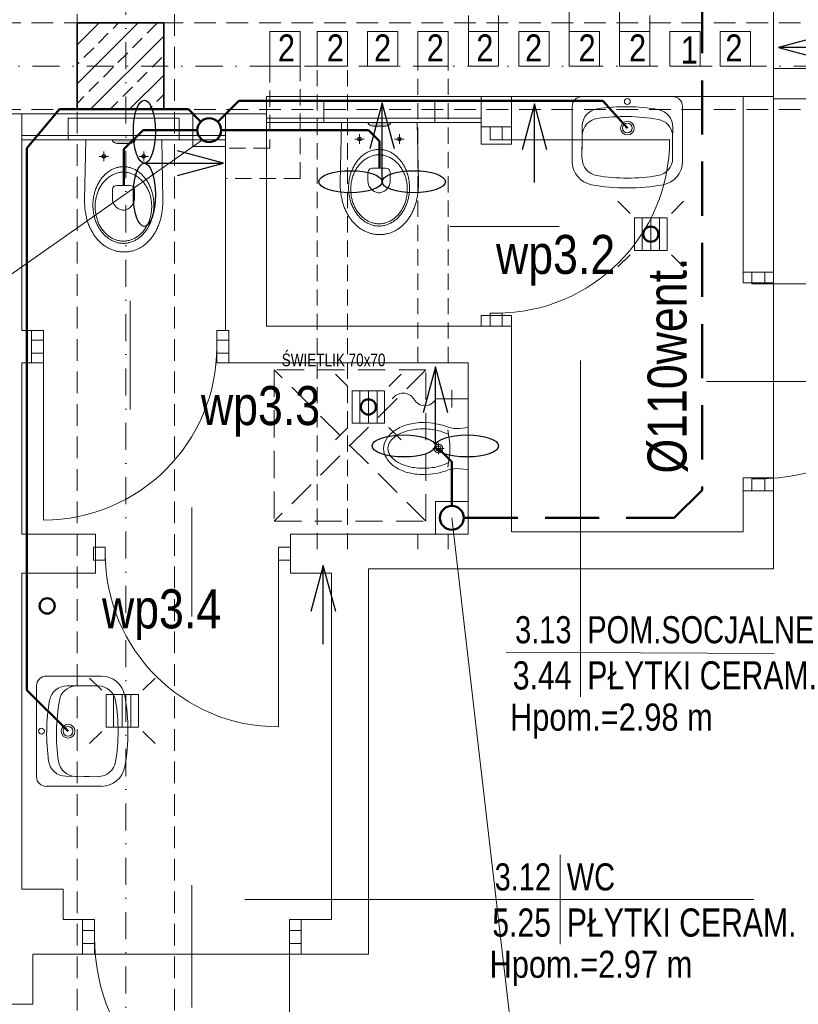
# Model space of a CAD drawing. Header units: millimetres. Extents: x -96593 to 66336, y -23969 to 7139.
# Tile 162 of 256: x -74765 to -74405, y -17389 to -16934. Entities that reach past the tile are written whole.
import ezdxf
from ezdxf.enums import TextEntityAlignment as Align

# ---------------------------------------------------------------- set-up
doc = ezdxf.new("R2010")
doc.units = ezdxf.units.MM
doc.linetypes.add('DASHDOT', pattern=[1, 0.5, -0.25, 0, -0.25])
doc.linetypes.add('DASHED', pattern=[0.75, 0.5, -0.25])
for name, color, linetype, lineweight in [('BA_drz', 7, 'Continuous', 18), ('BA_KS_ist.', 34, 'Continuous', 50), ('BA_met', 7, 'Continuous', 18), ('BA_txs', 2, 'Continuous', 18), ('Hp', 1, 'Continuous', 18), ('MM_KS_OPISY', 7, 'Continuous', 9), ('mm_WENT_graw', 200, 'Continuous', 15), ('mm_went_opis', 7, 'Continuous', 15), ('PG_KANALIZACJA', 7, 'Continuous', 18), ('PG_KONSTRUKCJA', 5, 'Continuous', 35), ('PG_OSIE', 1, 'DASHDOT', 18), ('PG_PODCIĄGI', 1, 'DASHED', 18), ('PG_SZRAF', 1, 'Continuous', 18), ('PG_WENTYLACJA', 1, 'Continuous', 18), ('PG_WIDOKOWE_CIENKIE', 1, 'Continuous', 18), ('PG_WYPOSAŻENIE', 1, 'Continuous', 18), ('PG_ŚCIANY_DZIAŁOWE', 3, 'Continuous', 18), ('PG_ŚWIETLIKI', 1, 'DASHED', 18)]:
    doc.layers.add(name, color=color, linetype=linetype, lineweight=lineweight)
doc.layers.add('PG_POMOCNICZNE', color=6, linetype='Continuous', lineweight=18, plot=False)
doc.styles.add('BIKTC', font='bikromsw.shx', dxfattribs={"width": 0.8})
doc.styles.add('BIKTS', font='bikromsw.shx', dxfattribs={"width": 0.85})
doc.styles.add('ROMANS', font='bikromsw.shx', dxfattribs={"width": 0.8})
doc.styles.get("Standard").update_dxf_attribs({"font": 'arial.ttf'})

# ---------------------------------------------------------------- blocks, each defined once
blk = doc.blocks.new('A$C243F7E6F')
at = {"layer": 'PG_SZRAF'}
h = blk.add_hatch(dxfattribs=at)
h.set_pattern_fill('ANSI33', color=256, scale=2)
h.set_pattern_definition([(45, (-6891.598, -2675.306), (-8.980256, 8.980256), []), (45, (-6882.618, -2675.306), (-8.980256, 8.980256), [6.35, -3.175])])
h.paths.add_polyline_path([(0, 0), (40, 0), (40, -40), (0, -40)])
at = {"layer": 'PG_KONSTRUKCJA'}
blk.add_lwpolyline([(0, 0), (40, 0), (40, -40), (0, -40), (0, 0)], dxfattribs=at)
blk = doc.blocks.new('bikmet')
blk.add_line((0, 1.65), (0, -1.65))
at = {"style": 'ROMANS', "width": 0.8}
blk.add_attdef('NRPOM', text='', height=1, dxfattribs=at).set_placement((-0.333, 0.333), align=Align.RIGHT)
blk.add_attdef('NWAPOM', (0.25, 0.333), '', height=1, dxfattribs=at)
blk.add_attdef('PODLOGA', text='', height=1.042, dxfattribs=at).set_placement((0.25, -0.333), align=Align.TOP_LEFT)
blk = doc.blocks.new('dr1h901')
at = {"color": 0}
blk.add_line((-0.5, 0), (-0.5, 1), dxfattribs=at)
blk.add_line((0, 0.3622), (0, -0.2655))
blk.add_arc((-0.5, 0), 1, 0, 90, dxfattribs=at)
blk = doc.blocks.new('*X18')
at = {"color": 0}
for p, q in [((621.16, -2967.99), (636.16, -2967.99)), ((621.16, -2971.99), (636.16, -2971.99)), ((621.16, -2975.99), (636.16, -2975.99))]:
    blk.add_line(p, q, dxfattribs=at)
blk = doc.blocks.new('A$C148D1960')
for p, q in [((-2, 2), (-7.64, 7.64)), ((17, 2), (22.64, 7.64)), ((-2, -17), (-7.64, -22.64)), ((17, -17), (22.64, -22.64))]:
    blk.add_line(p, q)
blk.add_lwpolyline([(15, -15), (0, -15), (0, 0), (15, 0)], close=True)
at = {"rotation": 90.00000000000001}
blk.add_blockref('*X18', (-2964.49, -636.16), dxfattribs=at)
blk = doc.blocks.new('jamb')
blk.add_lwpolyline([(-0.5, -0.5), (-0.5, 0.5), (0.5, 0.5), (0.5, -0.5)], close=True)
blk = doc.blocks.new('A$Cd28b784c')
at = {"lineweight": 18, "transparency": 33554559}
h = blk.add_hatch(color=256, dxfattribs=at)
h.dxf.hatch_style = 1
h.paths.add_polyline_path([(18.54, 22.22), (18.43, 23), (18.14, 23.62), (17.75, 24.08), (17.31, 24.36), (16.9, 24.47), (16.9, 13.87), (17.31, 13.97), (17.75, 14.26), (18.14, 14.72), (18.43, 15.34), (18.54, 16.11)])
at = {"lineweight": 18}
for p, q in [((16.9, 44.83), (6.9, 44.83)), ((6.9, -6.49), (6.9, 44.83)), ((16.9, -6.49), (16.9, 44.83)), ((16.9, -6.49), (6.9, -6.49))]:
    blk.add_line(p, q, dxfattribs=at)
at = {"lineweight": 13}
for p, q in [((44.61, 37.25), (16.9, 36.7)), ((45.21, 37.25), (44.61, 37.25)), ((45.82, 37.23), (45.21, 37.25)), ((46.41, 37.21), (45.82, 37.23)), ((47, 37.18), (46.41, 37.21)), ((47.58, 37.15), (47, 37.18)), ((48.16, 37.1), (47.58, 37.15)), ((48.73, 37.04), (48.16, 37.1)), ((49.3, 36.97), (48.73, 37.04)), ((49.85, 36.9), (49.3, 36.97)), ((50.4, 36.82), (49.85, 36.9)), ((50.95, 36.72), (50.4, 36.82)), ((51.49, 36.62), (50.95, 36.72)), ((52.02, 36.51), (51.49, 36.62)), ((52.54, 36.4), (52.02, 36.51)), ((53.06, 36.27), (52.54, 36.4)), ((39.26, 31.7), (39.73, 31.87)), ((39.73, 31.87), (40.2, 32.03)), ((40.2, 32.03), (40.69, 32.19)), ((40.69, 32.19), (41.18, 32.33)), ((41.18, 32.33), (41.68, 32.46)), ((41.68, 32.46), (42.18, 32.58)), ((42.18, 32.58), (42.69, 32.69)), ((42.69, 32.69), (43.21, 32.78)), ((43.21, 32.78), (43.73, 32.87)), ((43.73, 32.87), (44.26, 32.94)), ((43.98, 31.74), (44.5, 31.83)), ((44.26, 32.94), (44.79, 33)), ((44.5, 31.83), (45.02, 31.91)), ((44.79, 33), (45.32, 33.04)), ((45.02, 31.91), (45.54, 31.98)), ((45.32, 33.04), (45.87, 33.08)), ((45.54, 31.98), (46.07, 32.03)), ((45.87, 33.08), (46.41, 33.1)), ((46.07, 32.03), (46.61, 32.07)), ((46.41, 33.1), (46.96, 33.1)), ((46.61, 32.07), (47.15, 32.09)), ((46.96, 33.1), (47.51, 33.1)), ((47.15, 32.09), (47.7, 32.1)), ((47.51, 33.1), (48.06, 33.08)), ((47.7, 32.1), (47.7, 32.09)), ((47.7, 32.1), (48.24, 32.09)), ((48.06, 33.08), (48.6, 33.04)), ((48.24, 32.09), (48.79, 32.07)), ((48.6, 33.04), (49.13, 33)), ((48.79, 32.07), (49.32, 32.03)), ((49.13, 33), (49.67, 32.94)), ((49.32, 32.03), (49.85, 31.98)), ((49.67, 32.94), (50.19, 32.87)), ((49.85, 31.98), (50.38, 31.91)), ((50.19, 32.87), (50.71, 32.78)), ((50.38, 31.91), (50.9, 31.83)), ((50.71, 32.78), (51.23, 32.69)), ((50.9, 31.83), (51.41, 31.74)), ((51.23, 32.69), (51.74, 32.58)), ((51.74, 32.58), (52.24, 32.46)), ((52.24, 32.46), (52.74, 32.33)), ((52.74, 32.33), (53.23, 32.19)), ((53.57, 36.14), (53.06, 36.27)), ((53.23, 32.19), (53.72, 32.03)), ((54.07, 36), (53.57, 36.14)), ((53.72, 32.03), (54.19, 31.87)), ((54.57, 35.85), (54.07, 36)), ((54.19, 31.87), (54.66, 31.7)), ((55.05, 35.69), (54.57, 35.85)), ((55.53, 35.53), (55.05, 35.69)), ((56.01, 35.36), (55.53, 35.53)), ((56.47, 35.18), (56.01, 35.36)), ((56.93, 34.99), (56.47, 35.18)), ((57.38, 34.8), (56.93, 34.99)), ((57.83, 34.6), (57.38, 34.8)), ((58.26, 34.39), (57.83, 34.6)), ((58.69, 34.17), (58.26, 34.39)), ((59.11, 33.95), (58.69, 34.17)), ((59.52, 33.72), (59.11, 33.95)), ((59.92, 33.49), (59.52, 33.72)), ((60.32, 33.25), (59.92, 33.49)), ((60.71, 33), (60.32, 33.25)), ((61.09, 32.75), (60.71, 33)), ((61.46, 32.49), (61.09, 32.75)), ((61.82, 32.22), (61.46, 32.49)), ((62.17, 31.95), (61.82, 32.22)), ((62.52, 31.68), (62.17, 31.95)), ((26.77, 28.42), (22.26, 28.42)), ((23.81, 28.83), (23.69, 28.42)), ((23.69, 28.42), (23.81, 28.01)), ((24.1, 29.13), (23.81, 28.83)), ((23.81, 28.01), (24.1, 27.71)), ((24.51, 29.24), (24.1, 29.13)), ((24.1, 27.71), (24.51, 27.6)), ((24.51, 30.6), (24.51, 26.24)), ((24.93, 29.13), (24.51, 29.24)), ((24.51, 27.6), (24.93, 27.71)), ((25.22, 28.83), (24.93, 29.13)), ((24.93, 27.71), (25.22, 28.01)), ((25.33, 28.42), (25.22, 28.83)), ((25.22, 28.01), (25.33, 28.42)), ((32.63, 27.27), (32.93, 27.6)), ((32.93, 27.6), (33.25, 27.92)), ((33.25, 27.92), (33.58, 28.23)), ((33.58, 28.23), (33.93, 28.53)), ((33.93, 28.53), (34.28, 28.83)), ((34.28, 28.83), (34.64, 29.12)), ((34.64, 29.12), (35.01, 29.4)), ((35.01, 29.4), (35.4, 29.67)), ((35.11, 27.01), (35.42, 27.34)), ((35.4, 29.67), (35.79, 29.93)), ((35.42, 27.34), (35.76, 27.66)), ((35.76, 27.66), (36.1, 27.96)), ((35.79, 29.93), (36.19, 30.19)), ((36.1, 27.96), (36.45, 28.27)), ((36.19, 30.19), (36.6, 30.43)), ((36.45, 28.27), (36.82, 28.56)), ((36.6, 30.43), (37.03, 30.67)), ((36.82, 28.56), (37.2, 28.84)), ((37.03, 30.67), (37.46, 30.89)), ((37.2, 28.84), (37.58, 29.11)), ((37.46, 30.89), (37.89, 31.11)), ((37.58, 29.11), (37.98, 29.37)), ((37.89, 31.11), (38.34, 31.31)), ((37.98, 29.37), (38.39, 29.62)), ((38.34, 31.31), (38.79, 31.51)), ((38.39, 29.62), (38.81, 29.86)), ((38.79, 31.51), (39.26, 31.7)), ((38.81, 29.86), (39.24, 30.09)), ((39.24, 30.09), (39.68, 30.31)), ((39.68, 30.31), (40.12, 30.52)), ((40.12, 30.52), (40.58, 30.71)), ((40.58, 30.71), (41.04, 30.9)), ((41.04, 30.9), (41.51, 31.07)), ((41.51, 31.07), (41.99, 31.23)), ((41.99, 31.23), (42.48, 31.37)), ((42.48, 31.37), (42.97, 31.51)), ((42.97, 31.51), (43.48, 31.63)), ((43.48, 31.63), (43.98, 31.74)), ((51.41, 31.74), (51.92, 31.63)), ((51.92, 31.63), (52.42, 31.51)), ((52.42, 31.51), (52.92, 31.37)), ((52.92, 31.37), (53.4, 31.23)), ((53.4, 31.23), (53.88, 31.07)), ((53.88, 31.07), (54.36, 30.9)), ((54.36, 30.9), (54.82, 30.71)), ((54.66, 31.7), (55.13, 31.51)), ((54.82, 30.71), (55.27, 30.52)), ((55.13, 31.51), (55.58, 31.31)), ((55.27, 30.52), (55.72, 30.31)), ((55.58, 31.31), (56.03, 31.11)), ((55.72, 30.31), (56.16, 30.09)), ((56.03, 31.11), (56.47, 30.89)), ((56.16, 30.09), (56.59, 29.86)), ((56.47, 30.89), (56.9, 30.67)), ((56.59, 29.86), (57, 29.62)), ((56.9, 30.67), (57.32, 30.43)), ((57, 29.62), (57.41, 29.37)), ((57.32, 30.43), (57.73, 30.19)), ((57.41, 29.37), (57.81, 29.11)), ((57.73, 30.19), (58.13, 29.93)), ((57.81, 29.11), (58.2, 28.84)), ((58.13, 29.93), (58.52, 29.67)), ((58.2, 28.84), (58.58, 28.56)), ((58.52, 29.67), (58.91, 29.4)), ((58.58, 28.56), (58.94, 28.27)), ((58.91, 29.4), (59.28, 29.12)), ((58.94, 28.27), (59.3, 27.96)), ((59.28, 29.12), (59.64, 28.83)), ((59.3, 27.96), (59.64, 27.66)), ((59.64, 28.83), (59.99, 28.53)), ((59.64, 27.66), (59.97, 27.34)), ((59.97, 27.34), (60.29, 27.01)), ((59.99, 28.53), (60.34, 28.23)), ((60.34, 28.23), (60.67, 27.92)), ((60.67, 27.92), (60.99, 27.6)), ((60.99, 27.6), (61.29, 27.27)), ((62.85, 31.39), (62.52, 31.68)), ((63.18, 31.11), (62.85, 31.39)), ((63.5, 30.81), (63.18, 31.11)), ((63.81, 30.51), (63.5, 30.81)), ((64.11, 30.21), (63.81, 30.51)), ((64.4, 29.9), (64.11, 30.21)), ((64.69, 29.58), (64.4, 29.9)), ((64.96, 29.26), (64.69, 29.58)), ((65.23, 28.94), (64.96, 29.26)), ((65.48, 28.61), (65.23, 28.94)), ((65.73, 28.28), (65.48, 28.61)), ((65.96, 27.94), (65.73, 28.28)), ((66.19, 27.6), (65.96, 27.94)), ((66.41, 27.25), (66.19, 27.6)), ((17.31, 24.36), (16.9, 24.47)), ((17.75, 24.08), (17.31, 24.36)), ((18.14, 23.62), (17.75, 24.08)), ((18.43, 23), (18.14, 23.62)), ((18.54, 22.22), (18.43, 23)), ((29.79, 22.43), (29.92, 22.84)), ((29.92, 22.84), (30.07, 23.24)), ((30.07, 23.24), (30.24, 23.63)), ((30.24, 23.63), (30.42, 24.02)), ((30.42, 24.02), (30.61, 24.41)), ((30.61, 24.41), (30.82, 24.79)), ((30.82, 24.79), (31.04, 25.16)), ((31.04, 25.16), (31.27, 25.53)), ((31.27, 25.53), (31.52, 25.89)), ((31.52, 25.89), (31.78, 26.25)), ((31.78, 26.25), (32.05, 26.59)), ((32.05, 26.59), (32.33, 26.93)), ((32.33, 26.93), (32.63, 27.27)), ((32.35, 22.5), (32.5, 22.91)), ((32.5, 22.91), (32.66, 23.32)), ((32.66, 23.32), (32.84, 23.72)), ((32.84, 23.72), (33.04, 24.11)), ((33.04, 24.11), (33.25, 24.5)), ((33.25, 24.5), (33.47, 24.88)), ((33.47, 24.88), (33.71, 25.25)), ((33.71, 25.25), (33.96, 25.62)), ((33.96, 25.62), (34.23, 25.98)), ((34.23, 25.98), (34.51, 26.33)), ((34.51, 26.33), (34.8, 26.67)), ((34.8, 26.67), (35.11, 27.01)), ((37.97, 22.03), (38.05, 22.73)), ((38.05, 22.73), (38.28, 23.27)), ((38.28, 23.27), (38.61, 23.65)), ((38.61, 23.65), (39, 23.9)), ((39, 23.9), (39.42, 24.05)), ((39.42, 24.05), (39.83, 24.12)), ((39.83, 24.12), (40.19, 24.14)), ((40.19, 24.14), (44.04, 24.15)), ((44.04, 24.15), (44.56, 24.12)), ((44.56, 24.12), (45.07, 24.03)), ((45.07, 24.03), (45.57, 23.88)), ((45.57, 23.88), (46.05, 23.68)), ((46.05, 23.68), (46.51, 23.44)), ((46.51, 23.44), (46.94, 23.16)), ((46.94, 23.16), (47.35, 22.84)), ((47.35, 22.84), (47.73, 22.48)), ((60.29, 27.01), (60.6, 26.67)), ((60.6, 26.67), (60.89, 26.33)), ((60.89, 26.33), (61.17, 25.98)), ((61.17, 25.98), (61.44, 25.62)), ((61.29, 27.27), (61.59, 26.93)), ((61.44, 25.62), (61.69, 25.25)), ((61.59, 26.93), (61.87, 26.59)), ((61.69, 25.25), (61.93, 24.88)), ((61.87, 26.59), (62.15, 26.25)), ((61.93, 24.88), (62.15, 24.5)), ((62.15, 26.25), (62.4, 25.89)), ((62.15, 24.5), (62.36, 24.11)), ((62.36, 24.11), (62.55, 23.72)), ((62.4, 25.89), (62.65, 25.53)), ((62.55, 23.72), (62.73, 23.32)), ((62.65, 25.53), (62.88, 25.16)), ((62.73, 23.32), (62.9, 22.91)), ((62.88, 25.16), (63.1, 24.79)), ((62.9, 22.91), (63.04, 22.5)), ((63.1, 24.79), (63.31, 24.41)), ((63.31, 24.41), (63.5, 24.02)), ((63.5, 24.02), (63.68, 23.63)), ((63.68, 23.63), (63.85, 23.24)), ((63.85, 23.24), (64, 22.84)), ((64, 22.84), (64.13, 22.43)), ((66.62, 26.9), (66.41, 27.25)), ((66.82, 26.54), (66.62, 26.9)), ((67, 26.19), (66.82, 26.54)), ((67.18, 25.82), (67, 26.19)), ((67.35, 25.46), (67.18, 25.82)), ((67.51, 25.09), (67.35, 25.46)), ((67.66, 24.71), (67.51, 25.09)), ((67.8, 24.34), (67.66, 24.71)), ((67.93, 23.96), (67.8, 24.34)), ((68.04, 23.57), (67.93, 23.96)), ((68.15, 23.19), (68.04, 23.57)), ((68.25, 22.8), (68.15, 23.19)), ((68.33, 22.4), (68.25, 22.8)), ((18.54, 16.11), (18.54, 22.22)), ((29.27, 19.48), (29.3, 19.91)), ((29.27, 19.04), (29.27, 19.48)), ((29.27, 18.6), (29.27, 19.04)), ((29.3, 18.17), (29.27, 18.6)), ((29.3, 19.91), (29.34, 20.34)), ((29.34, 20.34), (29.4, 20.77)), ((29.4, 20.77), (29.47, 21.19)), ((29.47, 21.19), (29.56, 21.61)), ((29.56, 21.61), (29.67, 22.02)), ((29.67, 22.02), (29.79, 22.43)), ((31.78, 19.04), (31.79, 19.49)), ((31.79, 18.59), (31.78, 19.04)), ((31.78, 19.04), (31.78, 19.03)), ((31.79, 19.49), (31.82, 19.93)), ((31.82, 18.15), (31.79, 18.59)), ((31.82, 19.93), (31.86, 20.37)), ((31.86, 20.37), (31.93, 20.81)), ((31.93, 20.81), (32.01, 21.24)), ((32.01, 21.24), (32.11, 21.66)), ((32.11, 21.66), (32.22, 22.09)), ((32.22, 22.09), (32.35, 22.5)), ((37.97, 19.27), (37.97, 22.03)), ((37.97, 16.04), (37.97, 19.27)), ((47.73, 22.48), (48.08, 22.1)), ((48.08, 22.1), (48.38, 21.7)), ((48.38, 21.7), (48.65, 21.28)), ((48.65, 21.28), (48.88, 20.84)), ((48.88, 20.84), (49.06, 20.4)), ((49.06, 20.4), (49.2, 19.94)), ((49.2, 19.94), (49.28, 19.49)), ((49.28, 18.59), (49.2, 18.14)), ((49.28, 19.49), (49.31, 19.04)), ((49.31, 19.04), (49.28, 18.59)), ((63.04, 22.5), (63.18, 22.09)), ((63.18, 22.09), (63.29, 21.66)), ((63.29, 21.66), (63.39, 21.24)), ((63.39, 21.24), (63.47, 20.81)), ((63.47, 20.81), (63.53, 20.37)), ((63.53, 20.37), (63.58, 19.93)), ((63.58, 19.93), (63.6, 19.49)), ((63.6, 18.59), (63.58, 18.15)), ((63.6, 19.49), (63.61, 19.04)), ((63.61, 19.04), (63.6, 18.59)), ((63.61, 19.04), (63.61, 19.03)), ((64.13, 22.43), (64.25, 22.02)), ((64.25, 22.02), (64.36, 21.61)), ((64.36, 21.61), (64.45, 21.19)), ((64.45, 21.19), (64.52, 20.77)), ((64.52, 20.77), (64.58, 20.34)), ((64.58, 20.34), (64.62, 19.91)), ((64.62, 19.91), (64.65, 19.48)), ((64.65, 18.6), (64.62, 18.17)), ((64.65, 19.48), (64.66, 19.04)), ((64.66, 19.04), (64.65, 18.6)), ((64.66, 19.04), (64.66, 19.03)), ((68.41, 22.01), (68.33, 22.4)), ((68.48, 21.61), (68.41, 22.01)), ((68.53, 21.21), (68.48, 21.61)), ((68.57, 20.81), (68.53, 21.21)), ((68.61, 20.4), (68.57, 20.81)), ((68.58, 17.94), (68.61, 18.35)), ((68.63, 19.99), (68.61, 20.4)), ((68.61, 18.35), (68.63, 18.76)), ((68.64, 19.58), (68.63, 19.99)), ((68.63, 18.76), (68.64, 19.17)), ((68.64, 19.17), (68.64, 19.58)), ((17.31, 13.97), (16.9, 13.87)), ((17.75, 14.26), (17.31, 13.97)), ((18.14, 14.72), (17.75, 14.26)), ((18.43, 15.34), (18.14, 14.72)), ((18.54, 16.11), (18.43, 15.34)), ((29.34, 17.74), (29.3, 18.17)), ((29.4, 17.31), (29.34, 17.74)), ((29.47, 16.89), (29.4, 17.31)), ((29.56, 16.47), (29.47, 16.89)), ((29.67, 16.06), (29.56, 16.47)), ((29.79, 15.65), (29.67, 16.06)), ((29.92, 15.24), (29.79, 15.65)), ((30.07, 14.84), (29.92, 15.24)), ((30.24, 14.44), (30.07, 14.84)), ((30.42, 14.05), (30.24, 14.44)), ((30.61, 13.67), (30.42, 14.05)), ((30.82, 13.29), (30.61, 13.67)), ((31.86, 17.71), (31.82, 18.15)), ((31.93, 17.27), (31.86, 17.71)), ((32.01, 16.84), (31.93, 17.27)), ((32.11, 16.41), (32.01, 16.84)), ((32.22, 15.99), (32.11, 16.41)), ((32.35, 15.57), (32.22, 15.99)), ((32.5, 15.16), (32.35, 15.57)), ((32.66, 14.76), (32.5, 15.16)), ((32.84, 14.36), (32.66, 14.76)), ((33.04, 13.96), (32.84, 14.36)), ((33.25, 13.58), (33.04, 13.96)), ((38.05, 15.34), (37.97, 16.04)), ((37.97, 16.04), (37.97, 16.04)), ((38.28, 14.8), (38.05, 15.34)), ((38.61, 14.42), (38.28, 14.8)), ((39, 14.17), (38.61, 14.42)), ((39.41, 14.02), (39, 14.17)), ((39.82, 13.95), (39.41, 14.02)), ((40.17, 13.93), (39.82, 13.95)), ((44.01, 13.93), (40.17, 13.93)), ((44.54, 13.96), (44.01, 13.93)), ((45.05, 14.05), (44.54, 13.96)), ((45.55, 14.2), (45.05, 14.05)), ((46.04, 14.39), (45.55, 14.2)), ((46.5, 14.64), (46.04, 14.39)), ((46.93, 14.92), (46.5, 14.64)), ((47.34, 15.24), (46.93, 14.92)), ((47.72, 15.59), (47.34, 15.24)), ((48.07, 15.97), (47.72, 15.59)), ((48.38, 16.38), (48.07, 15.97)), ((48.65, 16.8), (48.38, 16.38)), ((48.88, 17.24), (48.65, 16.8)), ((49.06, 17.69), (48.88, 17.24)), ((49.2, 18.14), (49.06, 17.69)), ((62.36, 13.96), (62.15, 13.58)), ((62.55, 14.36), (62.36, 13.96)), ((62.73, 14.76), (62.55, 14.36)), ((62.9, 15.16), (62.73, 14.76)), ((63.04, 15.57), (62.9, 15.16)), ((63.18, 15.99), (63.04, 15.57)), ((63.31, 13.67), (63.1, 13.29)), ((63.29, 16.41), (63.18, 15.99)), ((63.39, 16.84), (63.29, 16.41)), ((63.5, 14.05), (63.31, 13.67)), ((63.47, 17.27), (63.39, 16.84)), ((63.53, 17.71), (63.47, 17.27)), ((63.68, 14.44), (63.5, 14.05)), ((63.58, 18.15), (63.53, 17.71)), ((63.85, 14.84), (63.68, 14.44)), ((64, 15.24), (63.85, 14.84)), ((64.13, 15.65), (64, 15.24)), ((64.25, 16.06), (64.13, 15.65)), ((64.36, 16.47), (64.25, 16.06)), ((64.45, 16.89), (64.36, 16.47)), ((64.52, 17.31), (64.45, 16.89)), ((64.58, 17.74), (64.52, 17.31)), ((64.62, 18.17), (64.58, 17.74)), ((67.55, 13.63), (67.69, 14.01)), ((67.69, 14.01), (67.82, 14.39)), ((67.82, 14.39), (67.95, 14.77)), ((67.95, 14.77), (68.06, 15.16)), ((68.06, 15.16), (68.17, 15.55)), ((68.17, 15.55), (68.26, 15.94)), ((68.26, 15.94), (68.34, 16.34)), ((68.34, 16.34), (68.42, 16.73)), ((68.42, 16.73), (68.48, 17.14)), ((68.48, 17.14), (68.53, 17.54)), ((68.53, 17.54), (68.58, 17.94)), ((26.77, 10.01), (22.26, 10.01)), ((23.81, 10.42), (23.69, 10.01)), ((23.69, 10.01), (23.81, 9.6)), ((24.1, 10.72), (23.81, 10.42)), ((23.81, 9.6), (24.1, 9.3)), ((24.51, 10.83), (24.1, 10.72)), ((24.1, 9.3), (24.51, 9.19)), ((24.51, 12.19), (24.51, 7.83)), ((24.93, 10.72), (24.51, 10.83)), ((24.51, 9.19), (24.93, 9.3)), ((25.22, 10.42), (24.93, 10.72)), ((24.93, 9.3), (25.22, 9.6)), ((25.33, 10.01), (25.22, 10.42)), ((25.22, 9.6), (25.33, 10.01)), ((31.04, 12.92), (30.82, 13.29)), ((31.27, 12.55), (31.04, 12.92)), ((31.52, 12.19), (31.27, 12.55)), ((31.78, 11.83), (31.52, 12.19)), ((32.05, 11.48), (31.78, 11.83)), ((32.33, 11.14), (32.05, 11.48)), ((32.63, 10.81), (32.33, 11.14)), ((32.93, 10.48), (32.63, 10.81)), ((33.25, 10.16), (32.93, 10.48)), ((33.47, 13.2), (33.25, 13.58)), ((33.58, 9.85), (33.25, 10.16)), ((33.71, 12.82), (33.47, 13.2)), ((33.93, 9.54), (33.58, 9.85)), ((33.96, 12.46), (33.71, 12.82)), ((34.28, 9.25), (33.93, 9.54)), ((34.23, 12.1), (33.96, 12.46)), ((34.51, 11.75), (34.23, 12.1)), ((34.64, 8.96), (34.28, 9.25)), ((34.8, 11.4), (34.51, 11.75)), ((35.11, 11.07), (34.8, 11.4)), ((35.42, 10.74), (35.11, 11.07)), ((35.76, 10.42), (35.42, 10.74)), ((36.1, 10.11), (35.76, 10.42)), ((36.45, 9.81), (36.1, 10.11)), ((36.82, 9.52), (36.45, 9.81)), ((37.2, 9.24), (36.82, 9.52)), ((37.58, 8.97), (37.2, 9.24)), ((58.2, 9.24), (57.81, 8.97)), ((58.58, 9.52), (58.2, 9.24)), ((58.94, 9.81), (58.58, 9.52)), ((59.3, 10.11), (58.94, 9.81)), ((59.64, 9.25), (59.28, 8.96)), ((59.64, 10.42), (59.3, 10.11)), ((59.97, 10.74), (59.64, 10.42)), ((59.99, 9.54), (59.64, 9.25)), ((60.29, 11.07), (59.97, 10.74)), ((60.34, 9.85), (59.99, 9.54)), ((60.6, 11.4), (60.29, 11.07)), ((60.67, 10.16), (60.34, 9.85)), ((60.89, 11.75), (60.6, 11.4)), ((60.99, 10.48), (60.67, 10.16)), ((61.17, 12.1), (60.89, 11.75)), ((61.29, 10.81), (60.99, 10.48)), ((61.44, 12.46), (61.17, 12.1)), ((61.59, 11.14), (61.29, 10.81)), ((61.69, 12.82), (61.44, 12.46)), ((61.87, 11.48), (61.59, 11.14)), ((61.93, 13.2), (61.69, 12.82)), ((62.15, 11.83), (61.87, 11.48)), ((62.15, 13.58), (61.93, 13.2)), ((62.4, 12.19), (62.15, 11.83)), ((62.65, 12.55), (62.4, 12.19)), ((62.88, 12.92), (62.65, 12.55)), ((63.1, 13.29), (62.88, 12.92)), ((64.82, 9.08), (65.08, 9.4)), ((65.08, 9.4), (65.34, 9.73)), ((65.34, 9.73), (65.59, 10.07)), ((65.59, 10.07), (65.82, 10.4)), ((65.82, 10.4), (66.05, 10.75)), ((66.05, 10.75), (66.27, 11.09)), ((66.27, 11.09), (66.48, 11.44)), ((66.48, 11.44), (66.68, 11.8)), ((66.68, 11.8), (66.88, 12.16)), ((66.88, 12.16), (67.06, 12.52)), ((67.06, 12.52), (67.23, 12.89)), ((67.23, 12.89), (67.39, 13.26)), ((67.39, 13.26), (67.55, 13.63)), ((35.01, 8.68), (34.64, 8.96)), ((35.4, 8.41), (35.01, 8.68)), ((35.79, 8.14), (35.4, 8.41)), ((36.19, 7.89), (35.79, 8.14)), ((36.6, 7.65), (36.19, 7.89)), ((37.03, 7.41), (36.6, 7.65)), ((37.46, 7.19), (37.03, 7.41)), ((37.89, 6.97), (37.46, 7.19)), ((37.98, 8.71), (37.58, 8.97)), ((38.34, 6.76), (37.89, 6.97)), ((38.39, 8.46), (37.98, 8.71)), ((38.79, 6.57), (38.34, 6.76)), ((38.81, 8.21), (38.39, 8.46)), ((39.26, 6.38), (38.79, 6.57)), ((39.24, 7.99), (38.81, 8.21)), ((39.68, 7.77), (39.24, 7.99)), ((39.73, 6.21), (39.26, 6.38)), ((40.12, 7.56), (39.68, 7.77)), ((40.2, 6.04), (39.73, 6.21)), ((40.58, 7.36), (40.12, 7.56)), ((40.69, 5.89), (40.2, 6.04)), ((41.04, 7.18), (40.58, 7.36)), ((41.18, 5.75), (40.69, 5.89)), ((41.51, 7.01), (41.04, 7.18)), ((41.68, 5.62), (41.18, 5.75)), ((41.99, 6.85), (41.51, 7.01)), ((42.18, 5.5), (41.68, 5.62)), ((42.48, 6.7), (41.99, 6.85)), ((42.69, 5.39), (42.18, 5.5)), ((42.97, 6.57), (42.48, 6.7)), ((43.21, 5.29), (42.69, 5.39)), ((43.48, 6.45), (42.97, 6.57)), ((43.73, 5.21), (43.21, 5.29)), ((43.98, 6.34), (43.48, 6.45)), ((44.26, 5.14), (43.73, 5.21)), ((44.5, 6.25), (43.98, 6.34)), ((44.79, 5.08), (44.26, 5.14)), ((45.02, 6.17), (44.5, 6.25)), ((45.32, 5.03), (44.79, 5.08)), ((45.54, 6.1), (45.02, 6.17)), ((45.87, 5), (45.32, 5.03)), ((46.07, 6.05), (45.54, 6.1)), ((46.41, 4.98), (45.87, 5)), ((46.61, 6.01), (46.07, 6.05)), ((46.96, 4.98), (46.41, 4.98)), ((47.15, 5.99), (46.61, 6.01)), ((47.51, 4.98), (46.96, 4.98)), ((46.96, 4.98), (46.96, 4.97)), ((47.7, 5.98), (47.15, 5.99)), ((48.06, 5), (47.51, 4.98)), ((48.24, 5.99), (47.7, 5.98)), ((47.7, 5.98), (47.7, 5.97)), ((48.6, 5.03), (48.06, 5)), ((48.79, 6.01), (48.24, 5.99)), ((49.13, 5.08), (48.6, 5.03)), ((49.32, 6.05), (48.79, 6.01)), ((49.67, 5.14), (49.13, 5.08)), ((49.85, 6.1), (49.32, 6.05)), ((50.19, 5.21), (49.67, 5.14)), ((50.38, 6.17), (49.85, 6.1)), ((50.71, 5.29), (50.19, 5.21)), ((50.9, 6.25), (50.38, 6.17)), ((51.23, 5.39), (50.71, 5.29)), ((51.41, 6.34), (50.9, 6.25)), ((51.74, 5.5), (51.23, 5.39)), ((51.92, 6.45), (51.41, 6.34)), ((52.24, 5.62), (51.74, 5.5)), ((52.42, 6.57), (51.92, 6.45)), ((52.74, 5.75), (52.24, 5.62)), ((52.92, 6.7), (52.42, 6.57)), ((53.23, 5.89), (52.74, 5.75)), ((53.4, 6.85), (52.92, 6.7)), ((53.72, 6.04), (53.23, 5.89)), ((53.88, 7.01), (53.4, 6.85)), ((54.19, 6.21), (53.72, 6.04)), ((54.36, 7.18), (53.88, 7.01)), ((54.66, 6.38), (54.19, 6.21)), ((54.82, 7.36), (54.36, 7.18)), ((55.13, 6.57), (54.66, 6.38)), ((55.27, 7.56), (54.82, 7.36)), ((55.58, 6.76), (55.13, 6.57)), ((55.72, 7.77), (55.27, 7.56)), ((56.03, 6.97), (55.58, 6.76)), ((56.16, 7.99), (55.72, 7.77)), ((56.47, 7.19), (56.03, 6.97)), ((56.59, 8.21), (56.16, 7.99)), ((56.9, 7.41), (56.47, 7.19)), ((57, 8.46), (56.59, 8.21)), ((57.32, 7.65), (56.9, 7.41)), ((57.41, 8.71), (57, 8.46)), ((57.73, 7.89), (57.32, 7.65)), ((57.81, 8.97), (57.41, 8.71)), ((58.13, 8.14), (57.73, 7.89)), ((58.52, 8.41), (58.13, 8.14)), ((58.91, 8.68), (58.52, 8.41)), ((59.28, 8.96), (58.91, 8.68)), ((58.99, 4.39), (59.4, 4.62)), ((59.4, 4.62), (59.8, 4.85)), ((59.8, 4.85), (60.2, 5.09)), ((60.2, 5.09), (60.58, 5.34)), ((60.58, 5.34), (60.96, 5.59)), ((60.96, 5.59), (61.32, 5.85)), ((61.32, 5.85), (61.68, 6.12)), ((61.68, 6.12), (62.04, 6.39)), ((62.04, 6.39), (62.38, 6.67)), ((62.38, 6.67), (62.71, 6.95)), ((62.71, 6.95), (63.04, 7.24)), ((63.04, 7.24), (63.36, 7.53)), ((63.36, 7.53), (63.67, 7.83)), ((63.67, 7.83), (63.97, 8.14)), ((63.97, 8.14), (64.26, 8.45)), ((64.26, 8.45), (64.54, 8.76)), ((64.54, 8.76), (64.82, 9.08)), ((16.89, 1.65), (44.61, 1.1)), ((44.61, 1.1), (45.21, 1.1)), ((45.21, 1.1), (45.81, 1.11)), ((45.81, 1.11), (46.4, 1.13)), ((46.4, 1.13), (46.99, 1.16)), ((46.99, 1.16), (47.56, 1.2)), ((47.56, 1.2), (48.14, 1.25)), ((48.14, 1.25), (48.7, 1.3)), ((48.7, 1.3), (49.26, 1.37)), ((49.26, 1.37), (49.82, 1.44)), ((49.82, 1.44), (50.36, 1.53)), ((50.36, 1.53), (50.9, 1.62)), ((50.9, 1.62), (51.44, 1.72)), ((51.44, 1.72), (51.96, 1.83)), ((51.96, 1.83), (52.48, 1.95)), ((52.48, 1.95), (52.99, 2.07)), ((52.99, 2.07), (53.5, 2.2)), ((53.5, 2.2), (54, 2.35)), ((54, 2.35), (54.49, 2.49)), ((54.49, 2.49), (54.97, 2.65)), ((54.97, 2.65), (55.45, 2.81)), ((55.45, 2.81), (55.92, 2.99)), ((55.92, 2.99), (56.38, 3.17)), ((56.38, 3.17), (56.84, 3.35)), ((56.84, 3.35), (57.28, 3.55)), ((57.28, 3.55), (57.72, 3.75)), ((57.72, 3.75), (58.15, 3.95)), ((58.15, 3.95), (58.58, 4.17)), ((58.58, 4.17), (58.99, 4.39))]:
    blk.add_line(p, q, dxfattribs=at)
blk = doc.blocks.new('A$C29037962')
at = {"layer": 'PG_WYPOSAŻENIE', "lineweight": 18}
for p, q in [((9.39, 13.65), (14.66, 13.65)), ((12.03, 16.29), (12.03, 11.01))]:
    blk.add_line(p, q, dxfattribs=at)
blk.add_lwpolyline([(0, 20.69, -0.066486), (0.97, 27.98, -0.079028), (3.52, 33.64, -0.107158), (7.72, 37.75, -0.141632), (12.03, 39, -0.141632), (16.33, 37.75, -0.107158), (20.53, 33.64, -0.079028), (23.08, 27.98, -0.066486), (24.05, 20.69, -0.082267), (21.92, 9.02, 0.113756), (21.32, 3.96), (21.75, 0), (2.3, 0), (2.73, 3.96, 0.113756), (2.13, 9.02, -0.082267)], format="xyb", close=True, dxfattribs=at)
for points in [[(5.68, 8.96, -0.003664), (5.59, 9.12, -0.070396), (3.67, 14.1, -0.05666), (2.93, 20.69, -0.05666), (3.67, 27.27, -0.070396), (5.59, 32.26, -0.106167), (8.87, 36, -0.161429), (12.03, 37.05, -0.161429), (15.18, 36, -0.106167), (18.46, 32.26, -0.070396), (20.38, 27.27, -0.05666), (21.13, 20.69, -0.05666), (20.38, 14.1, -0.070396), (18.46, 9.12, -0.003664), (18.37, 8.96, -0.161429)], [(0, 20.69, -0.071321), (0, 20.69)]]:
    blk.add_lwpolyline(points, format="xyb", dxfattribs=at)
for radius in [1.95, 1.17]:
    blk.add_circle((12.03, 13.65), radius, dxfattribs=at)
blk.add_arc((12.03, 47.92), 39.47, 257.3322, 282.6678, dxfattribs=at)
blk = doc.blocks.new('A$Cf7835451')
at = {"layer": 'PG_WIDOKOWE_CIENKIE', "lineweight": 18}
for p, q in [((29.97, 50.9), (4.55, 50.9)), ((0, 4.55), (0, 46.36)), ((13.56, 46.28), (18.9, 46.36)), ((17.27, 46.25), (17.27, 46.33)), ((18.09, 46.3), (28.43, 46.46)), ((19.09, 46.31), (19.09, 46.36)), ((24.43, 46.36), (21.8, 46.36)), ((21.8, 46.36), (21.8, 46.36)), ((21.82, 46.36), (21.82, 46.36)), ((22.54, 46.36), (22.54, 46.41)), ((23.62, 46.36), (23.62, 46.38)), ((14.2, 4.47), (19.54, 4.55)), ((17.27, 4.51), (17.27, 4.6)), ((29.97, 0), (4.55, 0)), ((28.43, 4.55), (19.09, 4.55))]:
    blk.add_line(p, q, dxfattribs=at)
for centre, radius in [((14.54, 25.45), 3.18), ((14.54, 25.45), 2.27), ((2.27, 25.45), 1.36)]:
    blk.add_circle(centre, radius, dxfattribs=at)
for centre, radius, start, end in [((4.55, 46.36), 4.55, 90, 180), ((29.97, 40), 10.91, 10.2403, 90), ((13.68, 38.1), 8.18, 90.8747, 171.7206), ((18.21, 38.12), 8.18, 90.8747, 171.7206), ((28.43, 38.18), 8.18, 9.1541, 90), ((-50.54, 25.45), 92.72, 349.7597, 10.2403), ((92.84, 26.58), 88.17, 171.7206, 190.0289), ((97.37, 26.6), 88.17, 171.7206, 190.0289), ((-50.54, 25.45), 88.17, 350.8459, 9.1541), ((14.07, 12.65), 8.18, 190.0289, 270.8747), ((18.6, 12.67), 8.18, 190.0289, 264.7924), ((28.43, 12.73), 8.18, 270, 350.8459), ((29.97, 10.91), 10.91, 270, 349.7597), ((4.55, 4.55), 4.55, 180, 270)]:
    blk.add_arc(centre, radius, start, end, dxfattribs=at)
blk = doc.blocks.new('A$C3e5ab8de')
at = {"layer": 'PG_WIDOKOWE_CIENKIE', "color": 40, "true_color": 0xf8d731}
for points in [[(952.29, 630.63), (966.29, 630.63), (966.29, 614.63), (952.29, 614.63)], [(974.17, 630.63), (988.17, 630.63), (988.17, 614.63), (974.17, 614.63)], [(1011.42, 630.63), (997.42, 630.63), (997.42, 614.63), (1011.42, 614.63)], [(1034.67, 630.63), (1020.67, 630.63), (1020.67, 614.63), (1034.67, 614.63)], [(1057.92, 630.63), (1043.92, 630.63), (1043.92, 614.63), (1057.92, 614.63)], [(1081.17, 630.63), (1067.17, 630.63), (1067.17, 614.63), (1081.17, 614.63)], [(1104.42, 630.63), (1090.42, 630.63), (1090.42, 614.63), (1104.42, 614.63)], [(1127.67, 630.63), (1113.67, 630.63), (1113.67, 614.63), (1127.67, 614.63)], [(1150.92, 630.63), (1136.92, 630.63), (1136.92, 614.63), (1150.92, 614.63)], [(1174.17, 630.63), (1160.17, 630.63), (1160.17, 614.63), (1174.17, 614.63)]]:
    blk.add_lwpolyline(points, close=True, dxfattribs=at)
blk = doc.blocks.new('A$C6458b610')
at = {"layer": 'mm_went_opis', "color": 40, "lineweight": 30, "true_color": 0xf8d731}
for points in [[(34.89, 20.29), (29.19, 41.54), (23.49, 20.29)], [(29.19, 5.09), (29.19, 41.54)]]:
    blk.add_lwpolyline(points, dxfattribs=at)
for centre in [(14.59, 5.09), (43.78, 5.09)]:
    blk.add_ellipse(centre, major_axis=(-14.59, 0), ratio=0.348878, dxfattribs=at)
blk = doc.blocks.new('A$C370B491A')
at = {"layer": 'BA_met', "color": 252}
for points in [[(1972.26, 1122.07), (1972.26, 1256.93)], [(1937.91, 1122.21), (2061.72, 1121.71)], [(1817.34, 1008.08), (2052.27, 1008.08)]]:
    blk.add_lwpolyline(points, dxfattribs=at)
at = {"layer": 'mm_went_opis', "color": 252, "linetype": 'DASHED', "lineweight": 15, "ltscale": 15}
for p, q in [((1990.23, 1408.76), (1990.23, 1650.76)), ((2004.23, 1408.76), (2004.23, 1650.76)), ((1920.48, 1408.76), (1920.48, 1631.76)), ((1934.48, 1408.76), (1934.48, 1631.76)), ((1828.86, 1392.76), (1828.86, 1354.94)), ((1842.86, 1340.94), (1842.86, 1392.76)), ((1850.73, 1169.76), (1850.73, 1392.76)), ((1864.73, 1169.76), (1864.73, 1392.76)), ((1897.23, 1255.76), (1897.23, 1392.76)), ((1911.23, 1255.76), (1911.23, 1392.76)), ((1828.86, 1354.94), (1808.38, 1354.94)), ((1842.86, 1340.94), (1808.38, 1340.94)), ((1897.23, 1169.76), (1897.23, 1176.76)), ((1911.23, 1169.76), (1911.23, 1176.76))]:
    blk.add_line(p, q, dxfattribs=at)
at = {"layer": 'mm_went_opis', "color": 252, "lineweight": 30}
for points in [[(2084.88, 1407.07), (2063.63, 1401.38), (2084.88, 1395.68)], [(2100.08, 1401.38), (2063.63, 1401.38)], [(1956.65, 1354.22), (1950.96, 1375.47), (1945.26, 1354.22)], [(1950.96, 1339.02), (1950.96, 1375.47)], [(1859.24, 1141.07), (1853.54, 1162.32), (1847.85, 1141.07)], [(1853.54, 1125.87), (1853.54, 1162.32)]]:
    blk.add_lwpolyline(points, dxfattribs=at)
at = {"layer": 'PG_OSIE', "color": 252, "ltscale": 25}
for points in [[(1762.38, 2784.36), (1762.38, 0)], [(614.88, 1392.76), (2885.46, 1392.76)]]:
    blk.add_lwpolyline(points, dxfattribs=at)
at = {"layer": 'PG_PODCIĄGI', "color": 252, "ltscale": 20}
for points in [[(1739.88, 2631.76), (1739.88, 157.76)], [(1784.88, 2631.76), (1784.88, 157.76)], [(833.88, 1412.76), (2687.88, 1412.76)], [(833.88, 1372.76), (2687.88, 1372.76)]]:
    blk.add_lwpolyline(points, dxfattribs=at)
at = {"layer": 'PG_POMOCNICZNE', "color": 252}
for points in [[(2061.38, 1674.76), (2194.88, 1674.76), (2194.88, 1412.76), (2192.88, 1412.76), (2192.88, 1391.76), (2182.88, 1391.76), (2182.88, 1377.76), (2092.88, 1377.76), (2092.88, 1391.76), (2061.38, 1391.76), (2061.38, 1674.76)], [(2061.38, 1377.76), (2192.88, 1377.76)], [(2252.38, 815.76), (1719.38, 815.76), (1719.38, 839.76), (1705.38, 839.76), (1705.38, 959.76), (1719.38, 959.76), (1719.38, 982.76), (1874.38, 982.76), (1874.38, 1160.76), (2061.38, 1160.76), (2061.38, 1377.76)], [(1827.38, 1378.76), (1926.38, 1378.76), (1926.38, 1356.76), (1940.38, 1356.76), (1940.38, 1378.76), (2047.38, 1378.76), (2047.38, 1292.76), (2061.38, 1292.76), (2061.38, 1202.76), (2047.38, 1202.76), (2047.38, 1177.76), (1940.38, 1177.76), (1940.38, 1277.76), (1926.39, 1277.76), (1926.39, 1272.76), (1827.38, 1272.76), (1827.38, 1378.76)], [(1714.38, 1370.76), (1808.38, 1370.76), (1808.38, 1270.76), (1804.38, 1270.76), (1804.38, 1255.76), (1920.38, 1255.76), (1920.38, 1176.76), (1838.38, 1176.76), (1838.38, 1158.76), (1857.38, 1158.76), (1857.38, 998.76), (1837.88, 998.76), (1837.88, 982.76), (1747.88, 982.76), (1747.88, 998.76), (1733.38, 998.76), (1733.38, 1012.76), (1714.38, 1012.76), (1714.38, 1158.76), (1748.38, 1158.76), (1748.38, 1176.76), (1714.38, 1176.76), (1714.38, 1255.76), (1724.38, 1255.76), (1724.38, 1270.76), (1714.38, 1270.76), (1714.38, 1370.76)]]:
    blk.add_lwpolyline(points, dxfattribs=at)
at = {"layer": 'PG_WENTYLACJA', "color": 252}
for p, q in [((1966.98, 1408.76), (1966.98, 1661.32)), ((1990.23, 1408.76), (1990.23, 1661.97)), ((1990.23, 1408.76), (1990.23, 1656.29)), ((1990.23, 1408.76), (1990.23, 1650.76))]:
    blk.add_line(p, q, dxfattribs=at)
at = {"layer": 'PG_WYPOSAŻENIE', "color": 252, "lineweight": 18}
for points in [[(1827.38, 1368.76), (1926.38, 1368.76)], [(1827.38, 1366.76), (1926.38, 1366.76)], [(1714.38, 1360.76), (1808.38, 1360.76)], [(1714.38, 1358.76), (1808.38, 1358.76)]]:
    blk.add_lwpolyline(points, dxfattribs=at)
at = {"layer": 'PG_WYPOSAŻENIE', "color": 252}
blk.add_lwpolyline([(1920.38, 1239.15), (1905.38, 1239.15, -0.627906), (1895.38, 1239.15, 0.536975), (1885.38, 1239.15)], format="xyb", dxfattribs=at)
blk.add_lwpolyline([(1912.88, 1235.15), (1912.88, 1243.15)], dxfattribs=at)
at = {"layer": 'PG_ŚCIANY_DZIAŁOWE', "color": 252}
for points in [[(1696.38, 1421.76), (2061.38, 1421.76), (2061.38, 1378.76), (1827.38, 1378.76), (1827.38, 1370.76), (1696.38, 1370.76), (1696.38, 1421.76)], [(1389.88, 983.76), (1705.38, 983.76), (1705.38, 959.76), (1719.38, 959.76), (1719.38, 982.76), (1742.38, 982.76), (1742.38, 998.76), (1733.38, 998.76), (1733.38, 1012.76), (1714.38, 1012.76), (1714.38, 1158.76), (1748.38, 1158.76), (1748.38, 1176.76), (1714.38, 1176.76), (1714.38, 1255.76), (1718.88, 1255.76), (1718.88, 1270.76), (1714.38, 1270.76), (1714.38, 1370.76), (1696.38, 1370.76), (1696.38, 997.76), (1389.88, 997.76), (1389.88, 983.76)], [(1808.38, 1370.76), (1808.38, 1270.76), (1809.88, 1270.76), (1809.88, 1255.76), (1920.38, 1255.76), (1920.38, 1176.76), (1838.38, 1176.76), (1838.38, 1158.76), (1857.38, 1158.76), (1857.38, 998.76), (1843.38, 998.76), (1843.38, 982.76), (1874.38, 982.76), (1874.38, 1160.76), (2061.38, 1160.76), (2061.38, 1196.76), (2047.38, 1196.76), (2047.38, 1177.76), (1940.38, 1177.76), (1940.38, 1272.76), (1926.38, 1272.76), (1926.38, 1272.76), (1827.38, 1272.76), (1827.38, 1370.76), (1808.38, 1370.76)]]:
    blk.add_lwpolyline(points, dxfattribs=at)
for points in [[(2087.38, 1391.76), (2061.38, 1391.76), (2061.38, 1377.76), (2087.38, 1377.76)], [(1926.38, 1378.76), (1940.38, 1378.76), (1940.38, 1364.76), (1926.38, 1364.76)], [(2047.38, 1378.76), (2061.38, 1378.76), (2061.38, 1297.76), (2047.38, 1297.76)]]:
    blk.add_lwpolyline(points, close=True, dxfattribs=at)
at = {"layer": 'PG_ŚWIETLIKI', "color": 252, "ltscale": 25}
for p, q in [((1830.89, 1252.66), (1830.89, 1182.66)), ((1900.89, 1252.66), (1830.89, 1252.66)), ((1900.89, 1182.66), (1830.89, 1252.66)), ((1900.89, 1252.66), (1830.89, 1182.66)), ((1900.89, 1182.66), (1900.89, 1252.66)), ((1830.89, 1182.66), (1900.89, 1182.66))]:
    blk.add_line(p, q, dxfattribs=at)
at = {"color": 252, "rotation": 270}
blk.add_blockref('A$C6458b610', (1765.87, 1377.17), dxfattribs=at)
at = {"color": 252}
for p in [(1851.51, 1334.34), (1876.07, 1212.39)]:
    blk.add_blockref('A$C6458b610', p, dxfattribs=at)
at = {"layer": 'BA_drz', "color": 252, "xscale": -5.5, "yscale": 5.999999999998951, "zscale": 5.5}
for p in [(1933.38, 1361.76), (1933.38, 1275.76), (1721.63, 1263.26), (1807.13, 1263.26), (1750.13, 1167.76), (1835.63, 1167.76), (1745.13, 990.76), (1840.63, 990.76)]:
    blk.add_blockref('jamb', p, dxfattribs=at)
at = {"layer": 'BA_drz', "color": 252}
for name, p, xscale, yscale, zscale, rotation in [('dr1h901', (1933.38, 1318.76), 79.99999999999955, 79.99999999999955, -79.99999999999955, 270), ('jamb', (2054.38, 1295.01), -5.5, 5.999999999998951, 5.5, 270), ('dr1h901', (2054.38, 1247.26), 90, 90, -90, 270), ('dr1h901', (1764.38, 1263.26), -79.99999999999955, 79.99999999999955, -79.99999999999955, 180), ('jamb', (2054.38, 1199.51), -5.5, 5.999999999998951, 5.5, 270), ('dr1h901', (1792.88, 1167.76), 79.99999999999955, 79.99999999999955, -79.99999999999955, 180), ('dr1h901', (1792.88, 990.76), 90, 90, -90, 180)]:
    blk.add_blockref(name, p, dxfattribs=dict(at, xscale=xscale, yscale=yscale, zscale=zscale, rotation=rotation))
at = {"layer": 'BA_met', "color": 252}
ref = blk.add_blockref('bikmet', (1972.26, 1122.21), dxfattribs=dict(at, xscale=12.5, yscale=12.5, zscale=12.5))
ref.add_attrib('NRPOM', ' 3.13', dxfattribs={"layer": '0', "height": 12.5, "style": 'ROMANS', "width": 0.8}).set_placement((1968.1, 1126.37), align=Align.RIGHT)
ref.add_attrib('NWAPOM', 'POM.SOCJALNE', (1975.39, 1126.37), dxfattribs={"layer": '0', "height": 12.5, "style": 'ROMANS', "width": 0.8})
ref.add_attrib('RAREA', '3.44', dxfattribs={"layer": '0', "height": 13.021, "style": 'ROMANS', "width": 0.8}).set_placement((1968.1, 1118.04), align=Align.TOP_RIGHT)
ref.add_attrib('PODLOGA', 'PŁYTKI CERAM.', dxfattribs={"layer": '0', "height": 13.0208, "style": 'ROMANS', "width": 0.8}).set_placement((1975.39, 1118.04), align=Align.TOP_LEFT)
ref = blk.add_blockref('bikmet', (1962.82, 1008.08), dxfattribs=dict(at, xscale=12.5, yscale=12.5, zscale=12.5))
ref.add_attrib('NRPOM', ' 3.12', dxfattribs={"layer": '0', "height": 12.5, "style": 'ROMANS', "width": 0.8}).set_placement((1958.65, 1012.25), align=Align.RIGHT)
ref.add_attrib('NWAPOM', 'WC', (1965.94, 1012.25), dxfattribs={"layer": '0', "height": 12.5, "style": 'ROMANS', "width": 0.8})
ref.add_attrib('RAREA', '5.25', dxfattribs={"layer": '0', "height": 13.021, "style": 'ROMANS', "width": 0.8}).set_placement((1958.65, 1003.92), align=Align.TOP_RIGHT)
ref.add_attrib('PODLOGA', 'PŁYTKI CERAM.', dxfattribs={"layer": '0', "height": 13.0208, "style": 'ROMANS', "width": 0.8}).set_placement((1965.94, 1003.92), align=Align.TOP_LEFT)
at = {"layer": 'PG_KANALIZACJA', "color": 252}
for p in [(1997.2, 1322.77), (1866.84, 1242.97), (1753.23, 1102.68)]:
    blk.add_blockref('A$C148D1960', p, dxfattribs=at)
at = {"layer": 'PG_KONSTRUKCJA', "color": 252}
blk.add_blockref('A$C243F7E6F', (1739.88, 1412.76), dxfattribs=at)
at = {"layer": 'PG_WENTYLACJA', "color": 252}
blk.add_blockref('A$C3e5ab8de', (876.56, 778.13), dxfattribs=at)
at = {"layer": 'PG_WIDOKOWE_CIENKIE', "color": 252, "lineweight": 30, "xscale": -1}
for p, rotation in [((2019.34, 1378.76), 90), ((1721.16, 1111.21), 180)]:
    blk.add_blockref('A$Cf7835451', p, dxfattribs=dict(at, rotation=rotation))
at = {"layer": 'PG_WIDOKOWE_CIENKIE', "color": 252, "lineweight": 30, "rotation": 270}
for p in [(1860.22, 1383.65), (1742.22, 1375.65)]:
    blk.add_blockref('A$Cd28b784c', p, dxfattribs=at)
at = {"layer": 'PG_WYPOSAŻENIE', "color": 252, "rotation": 90.00000000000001}
blk.add_blockref('A$C29037962', (1920.38, 1204.23), dxfattribs=at)
at = {"layer": 'BA_txs', "color": 252, "style": 'BIKTS', "width": 0.85}
for s, p in [('Hpom.=2.98 m', (1939.72, 1086.03)), ('Hpom.=2.97 m', (1930.27, 971.91))]:
    blk.add_text(s, height=12.5, dxfattribs=at).set_placement(p)
at = {"layer": 'Hp', "color": 252, "style": 'BIKTC', "width": 0.8}
blk.add_text('ŚWIETLIK 70x70', height=5.8333, rotation=360, dxfattribs=at).set_placement((1858.28, 1252.51), align=Align.BOTTOM_CENTER)
at = {"layer": 'mm_went_opis', "color": 252, "lineweight": 30, "style": 'BIKTS', "width": 0.85}
for s, p in [('2', (1832.57, 1394.97)), ('2', (1855.15, 1394.97)), ('2', (1876.94, 1394.97)), ('2', (1901.27, 1394.97)), ('2', (1924.15, 1394.97)), ('2', (1946.64, 1394.97)), ('2', (1971.34, 1394.97)), ('2', (1994.65, 1394.97)), ('2', (1994.65, 1394.97)), ('1', (2018.54, 1394)), ('2', (2039.11, 1394.97))]:
    blk.add_text(s, height=12.5, dxfattribs=at).set_placement(p)

msp = doc.modelspace()

# ---------------------------------------------------------------- linework, layer by layer
at = {"layer": 'BA_KS_ist.', "linetype": 'DASHED', "ltscale": 50}
for p, q in [((-74449.84, -16924.66), (-74449.84, -17151.3)), ((-74462.7, -17164.16), (-74449.84, -17151.3)), ((-74559.84, -17164.16), (-74462.7, -17164.16))]:
    msp.add_line(p, q, dxfattribs=at)
at = {"layer": 'BA_KS_ist.', "color": 30, "linetype": 'Continuous', "ltscale": 25}
for p, q in [((-74673.45, -16981.27), (-74663.73, -16971.56)), ((-74663.73, -16971.56), (-74495.72, -16971.56)), ((-74484.34, -16984.2), (-74495.72, -16971.56)), ((-74746.42, -16975.51), (-74761.49, -16993.52)), ((-74686.99, -16975.51), (-74746.42, -16975.51)), ((-74681.23, -16981.27), (-74686.99, -16975.51)), ((-74716.73, -16994.01), (-74707.88, -16985.16)), ((-74682.84, -16985.16), (-74707.88, -16985.16)), ((-74671.84, -16985.16), (-74603.88, -16985.16)), ((-74598.73, -16990.31), (-74603.88, -16985.16)), ((-74598.73, -17002.73), (-74598.73, -16990.31)), ((-74761.49, -16993.52), (-74761.49, -17243.69)), ((-74716.73, -17010.73), (-74716.73, -16994.01)), ((-74571.49, -17132.16), (-74565.34, -17138.31)), ((-74565.34, -17158.66), (-74565.34, -17138.31)), ((-74742.52, -17262.66), (-74761.49, -17243.69))]:
    msp.add_line(p, q, dxfattribs=at)
at = {"layer": 'BA_KS_ist.', "linetype": 'Continuous', "lineweight": 15, "ltscale": 25}
for points in [[(-74684.84, -16977.66), (-74669.84, -16977.66), (-74669.84, -16992.66), (-74684.84, -16992.66)], [(-74572.84, -17156.66), (-74557.84, -17156.66), (-74557.84, -17171.66), (-74572.84, -17171.66)], [(-74572.84, -17156.66), (-74557.84, -17156.66), (-74557.84, -17171.66), (-74572.84, -17171.66)]]:
    msp.add_lwpolyline(points, close=True, dxfattribs=at)
at = {"layer": 'BA_KS_ist.', "linetype": 'Continuous', "ltscale": 25}
for centre, radius in [((-74677.34, -16985.16), 5.5), ((-74473.52, -17033.15), 3.5), ((-74603.88, -17112.95), 3.5), ((-74565.34, -17164.16), 5.5), ((-74565.34, -17164.16), 5.5), ((-74752.14, -17204.81), 3.5)]:
    msp.add_circle(centre, radius, dxfattribs=at)
at = {"layer": 'MM_KS_OPISY'}
for p, q in [((-74802.08, -17075.02), (-74680.5, -16989.66)), ((-74534.79, -17426.93), (-74565.34, -17164.16))]:
    msp.add_line(p, q, dxfattribs=at)

# ---------------------------------------------------------------- block references
at = {"layer": 'mm_WENT_graw', "color": 2, "lineweight": 60}
msp.add_blockref('A$C370B491A', (-76478.22, -18348.42), dxfattribs=at)

# ---------------------------------------------------------------- texts
at = {"layer": 'MM_KS_OPISY', "insert": (-74475, -17143.72), "char_height": 18, "attachment_point": 1, "rotation": 90}
msp.add_mtext_dynamic_manual_height_columns('{\\fArial Narrow|b0|i0|c238|p34;%%C110went.}', width=200.9859, gutter_width=1, heights=[0], dxfattribs=at)
at = {"layer": 'MM_KS_OPISY', "char_height": 18, "attachment_point": 1}
for s, insert in [('{\\fArial Narrow|b0|i0|c238|p34;wp3.2}', (-74544.97, -17033.54)), ('{\\fArial Narrow|b0|i0|c238|p34;wp3.3}', (-74681.18, -17103.31)), ('{\\fArial Narrow|b0|i0|c238|p34;wp3.4}', (-74726.86, -17197.17))]:
    msp.add_mtext_dynamic_manual_height_columns(s, width=200.9859, gutter_width=1, heights=[0], dxfattribs=dict(at, insert=insert))

doc.saveas('drawing.dxf')
